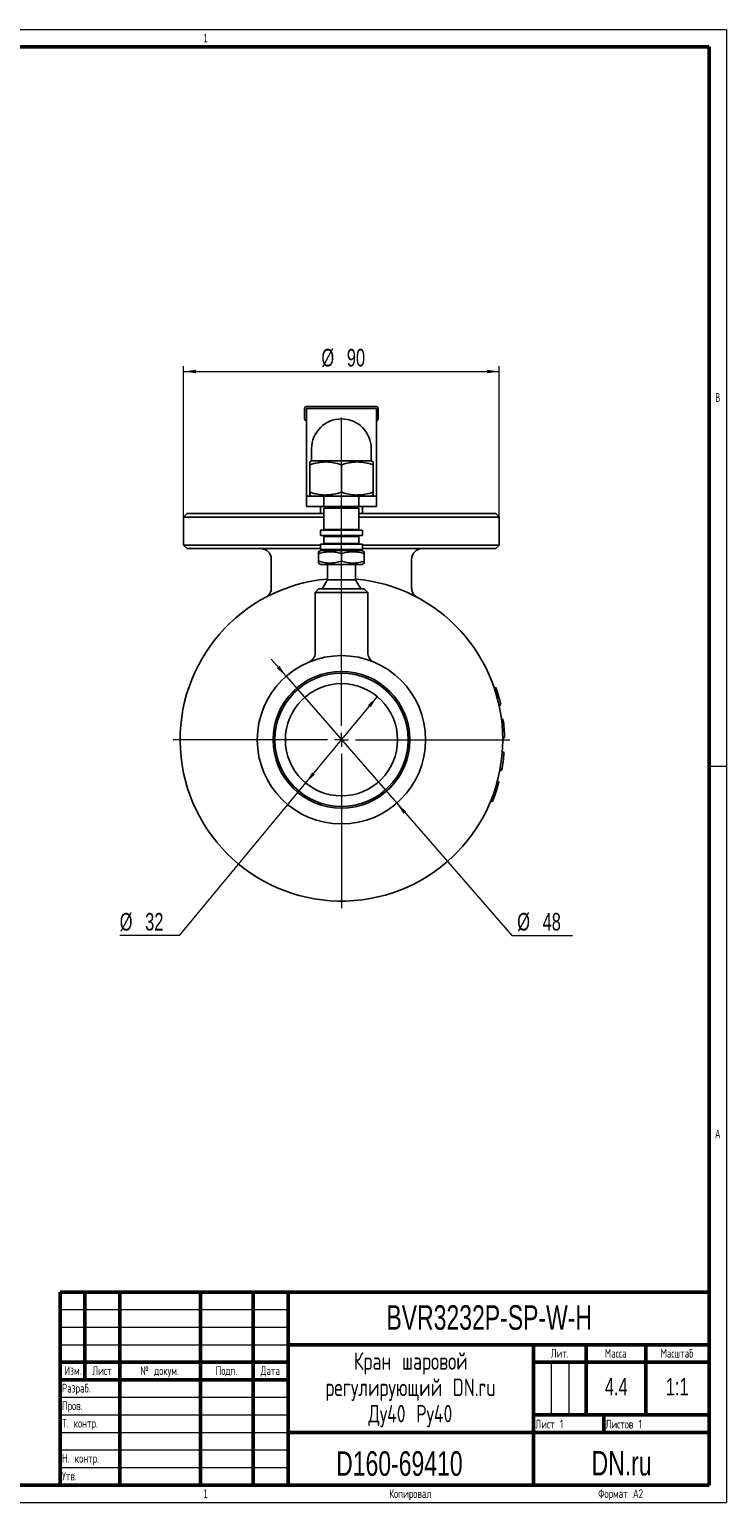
# Model space of a CAD drawing. Header units: millimetres. Extents: x 0 to 594, y 0 to 420.
# Tile 17 of 17: x 395 to 594, y 0 to 420. Entities that reach past the tile are written whole.
import ezdxf

# ---------------------------------------------------------------- set-up
doc = ezdxf.new("R2010")
doc.units = ezdxf.units.MM
doc.layers.add('ОСЕВЫЕ', color=7, linetype='Continuous')
doc.layers.add('ОСНОВНОЙ', color=7, linetype='Continuous', lineweight=25)
doc.styles.add('SLDTEXTSTYLE0', font='TXT', dxfattribs={"width": 0.7, "bigfont": 'bigfont'})
doc.styles.add('SLDTEXTSTYLE1', font='TXT', dxfattribs={"width": 0.7})
doc.styles.add('SLDTEXTSTYLE2', font='TXT', dxfattribs={"width": 0.605})
doc.dimstyles.new('SLDDIMSTYLE1', dxfattribs={"dimtxt": 5, "dimasz": 3.5, "dimexe": 0, "dimexo": 0.0625, "dimgap": 1.25, "dimtad": 2, "dimrnd": 1e-09, "dimzin": 12, "dimdsep": 46, "dimtxsty": 'SLDTEXTSTYLE1', "dimsah": 1, "dimcen": 0.09, "dimadec": 0, "dimazin": 3, "dimtol": 1, "dimtfac": 1, "dimtdec": 3, "dimtofl": 0, "dimtmove": 0, "dimatfit": 3, "dimfxl": 1, "dimfrac": 2, "dimtolj": 1, "dimarcsym": 0})
doc.dimstyles.new('SLDDIMSTYLE2', dxfattribs={"dimtxt": 5, "dimasz": 3.5, "dimexe": 0, "dimexo": 0.0625, "dimgap": 1.25, "dimtad": 0, "dimtih": 1, "dimtoh": 1, "dimrnd": 1e-09, "dimzin": 12, "dimdsep": 46, "dimtxsty": 'SLDTEXTSTYLE1', "dimsah": 1, "dimcen": 0, "dimadec": 0, "dimazin": 3, "dimtol": 1, "dimtfac": 1, "dimtdec": 3, "dimtmove": 0, "dimatfit": 3, "dimfxl": 1, "dimfrac": 2, "dimtolj": 1, "dimarcsym": 0})

# ---------------------------------------------------------------- blocks, each defined once
blk = doc.blocks.new('SW_NOTE_0')
at = {"color": 0, "linetype": 'Continuous', "lineweight": 0, "char_height": 5, "attachment_point": 2, "style": 'SLDTEXTSTYLE0'}
for s, insert in [('Кран шаровой', (17.19, 6.43)), ('регулирующий DN.ru', (17.09, -1.07)), ('Ду40 Ру40', (17.07, -8.57))]:
    blk.add_mtext(s, dxfattribs=dict(at, insert=insert))
blk = doc.blocks.new('_D_3')
at = {"color": 7, "linetype": 'Continuous', "lineweight": 0}
for p, q in [((439.19, 280.98), (439.19, 323.98)), ((529.19, 280.98), (529.19, 323.98)), ((439.19, 322.48), (529.19, 322.48))]:
    blk.add_line(p, q, dxfattribs=at)
at = {"color": 7, "linetype": 'Continuous', "lineweight": 18}
for points in [[(439.19, 322.48), (442.69, 321.98), (442.69, 322.98)], [(529.19, 322.48), (525.69, 322.98), (525.69, 321.98)]]:
    blk.add_solid(points, dxfattribs=at)
at = {"color": 7, "linetype": 'Continuous', "lineweight": 18, "char_height": 5, "attachment_point": 1, "style": 'SLDTEXTSTYLE1'}
for s, insert in [('%%c', (478.48, 328.92)), ('90', (485.73, 328.92))]:
    blk.add_mtext(s, dxfattribs=dict(at, insert=insert))
blk = doc.blocks.new('_D_4')
at = {"color": 7, "linetype": 'Continuous', "lineweight": 0}
for p, q in [((468.44, 235.58), (464.17, 240.48)), ((468.44, 235.58), (499.95, 199.37)), ((499.95, 199.37), (532.78, 161.65)), ((532.78, 161.65), (550.09, 161.65))]:
    blk.add_line(p, q, dxfattribs=at)
at = {"color": 7, "linetype": 'Continuous', "lineweight": 18}
for points in [[(468.44, 235.58), (466.52, 238.55), (465.76, 237.89)], [(499.95, 199.37), (501.87, 196.4), (502.62, 197.06)]]:
    blk.add_solid(points, dxfattribs=at)
at = {"color": 7, "linetype": 'Continuous', "lineweight": 18, "char_height": 5, "attachment_point": 1, "style": 'SLDTEXTSTYLE1'}
for s, insert in [('%%c', (534.31, 168.09)), ('48', (541.56, 168.09))]:
    blk.add_mtext(s, dxfattribs=dict(at, insert=insert))
blk = doc.blocks.new('_D_5')
at = {"color": 7, "linetype": 'Continuous', "lineweight": 0}
for p, q in [((494.41, 229.79), (473.98, 205.16)), ((473.98, 205.16), (437.91, 161.65)), ((437.91, 161.65), (420.97, 161.65))]:
    blk.add_line(p, q, dxfattribs=at)
at = {"color": 7, "linetype": 'Continuous', "lineweight": 18}
for points in [[(494.41, 229.79), (491.79, 227.42), (492.56, 226.78)], [(473.98, 205.16), (476.6, 207.53), (475.83, 208.17)]]:
    blk.add_solid(points, dxfattribs=at)
at = {"color": 7, "linetype": 'Continuous', "lineweight": 18, "char_height": 5, "attachment_point": 1, "style": 'SLDTEXTSTYLE1'}
for s, insert in [('%%c', (420.97, 168.09)), ('32', (428.22, 168.09))]:
    blk.add_mtext(s, dxfattribs=dict(at, insert=insert))
blk = doc.blocks.new('SW_CENTERMARKSYMBOL_0')
at = {"color": 0, "linetype": 'Continuous', "lineweight": 18}
for p, q in [((0, 4), (0, 91.93)), ((-4, 0), (-48, 0)), ((0, 0), (-2, 0)), ((0, 0), (0, 2)), ((0, 0), (0, -2)), ((0, 0), (2, 0)), ((4, 0), (48, 0)), ((0, -4), (0, -48))]:
    blk.add_line(p, q, dxfattribs=at)

msp = doc.modelspace()

# ---------------------------------------------------------------- linework, layer by layer
at = {"color": 7, "linetype": 'Continuous', "lineweight": 50}
for p, q in [((589, 415), (20, 415)), ((589, 5), (589, 415)), ((404, 60), (589, 60)), ((404, 60), (404, 5)), ((411, 35), (411, 60)), ((421, 60), (421, 5)), ((444, 60), (444, 5)), ((459, 60), (459, 5)), ((469, 60), (469, 5)), ((469, 45), (589, 45)), ((539, 45), (539, 5)), ((554, 45), (554, 25)), ((571, 45), (571, 25)), ((404, 40), (469, 40)), ((539, 40), (589, 40)), ((404, 35), (469, 35)), ((539, 25), (589, 25)), ((559, 25), (559, 20)), ((469, 20), (589, 20)), ((20, 5), (589, 5))]:
    msp.add_line(p, q, dxfattribs=at)
at = {"color": 7, "linetype": 'Continuous', "lineweight": 25}
for p, q in [((473.695, 311.976), (473.695, 308.976)), ((494.195, 312.476), (474.195, 312.476)), ((474.195, 311.976), (494.195, 311.976)), ((474.195, 310.805), (474.195, 311.976)), ((474.195, 310.805), (474.195, 287.269)), ((494.195, 311.976), (494.195, 310.805)), ((494.195, 310.805), (494.195, 287.269)), ((494.695, 311.976), (494.695, 308.976)), ((475.695, 300.476), (475.695, 296.976)), ((492.695, 296.976), (492.695, 300.476)), ((475.695, 296.976), (475.195, 296.688)), ((475.195, 295.884), (475.195, 288.069)), ((492.695, 296.976), (475.695, 296.976)), ((484.195, 295.884), (484.195, 288.069)), ((493.195, 296.688), (492.695, 296.976)), ((493.195, 295.884), (493.195, 288.069)), ((474.195, 286.976), (474.195, 287.269)), ((474.195, 283.976), (474.195, 286.976)), ((474.195, 286.976), (479.195, 286.976)), ((475.195, 287.265), (475.695, 286.976)), ((479.195, 286.976), (479.195, 283.976)), ((489.195, 286.976), (479.195, 286.976)), ((489.195, 283.976), (489.195, 286.976)), ((489.195, 286.976), (494.195, 286.976)), ((492.695, 286.976), (493.195, 287.265)), ((494.195, 287.269), (494.195, 286.976)), ((494.195, 286.976), (494.195, 283.976)), ((440.195, 281.976), (439.195, 280.976)), ((440.195, 281.976), (479.195, 281.976)), ((479.195, 283.976), (474.195, 283.976)), ((478.195, 283.976), (478.195, 281.976)), ((489.195, 283.976), (479.195, 283.976)), ((479.195, 283.476), (479.195, 277.476)), ((489.195, 283.476), (479.195, 283.476)), ((494.195, 283.976), (489.195, 283.976)), ((489.195, 277.476), (489.195, 283.476)), ((489.195, 281.976), (528.195, 281.976)), ((490.195, 281.976), (490.195, 283.976)), ((529.195, 280.976), (528.195, 281.976)), ((439.195, 280.976), (439.195, 272.976)), ((479.195, 280.976), (439.195, 280.976)), ((478.195, 277.226), (478.195, 275.726)), ((490.195, 277.226), (478.195, 277.226)), ((479.195, 277.476), (484.195, 277.476)), ((480.195, 277.476), (480.195, 277.226)), ((484.195, 277.476), (489.195, 277.476)), ((488.195, 277.226), (488.195, 277.476)), ((529.195, 280.976), (489.195, 280.976)), ((490.195, 275.726), (490.195, 277.226)), ((529.195, 272.976), (529.195, 280.976)), ((490.195, 275.726), (478.195, 275.726)), ((478.195, 273.226), (478.195, 271.726)), ((490.195, 273.226), (478.195, 273.226)), ((479.195, 275.476), (479.195, 273.476)), ((479.195, 275.476), (484.195, 275.476)), ((479.195, 273.476), (484.195, 273.476)), ((480.195, 275.726), (480.195, 275.476)), ((480.195, 273.476), (480.195, 273.226)), ((484.195, 275.476), (489.195, 275.476)), ((484.195, 273.476), (489.195, 273.476)), ((488.195, 275.476), (488.195, 275.726)), ((488.195, 273.226), (488.195, 273.476)), ((489.195, 273.476), (489.195, 275.476)), ((490.195, 271.726), (490.195, 273.226)), ((439.195, 272.976), (440.195, 271.976)), ((439.195, 272.976), (478.195, 272.976)), ((478.195, 271.976), (440.195, 271.976)), ((464.195, 268.976), (464.195, 260.757)), ((478.345, 271.476), (477.695, 271.101)), ((477.695, 270.52), (477.695, 268.432)), ((490.195, 271.726), (478.195, 271.726)), ((478.345, 271.476), (484.195, 271.476)), ((480.195, 271.726), (480.195, 271.476)), ((484.195, 271.476), (490.045, 271.476)), ((484.195, 270.52), (484.195, 268.432)), ((488.195, 271.476), (488.195, 271.726)), ((490.695, 271.101), (490.045, 271.476)), ((490.195, 272.976), (529.195, 272.976)), ((528.195, 271.976), (490.195, 271.976)), ((490.695, 270.52), (490.695, 268.432)), ((504.195, 260.747), (504.195, 268.976)), ((528.195, 271.976), (529.195, 272.976)), ((477.695, 267.851), (478.345, 267.476)), ((478.345, 267.476), (484.195, 267.476)), ((480.195, 267.476), (480.195, 263.074)), ((484.195, 267.476), (490.045, 267.476)), ((488.195, 263.074), (488.195, 267.476)), ((490.045, 267.476), (490.695, 267.851)), ((477.695, 260.476), (476.695, 259.476)), ((477.695, 260.476), (484.195, 260.476)), ((480.195, 263.074), (478.695, 260.476)), ((480.195, 263.074), (484.195, 263.074)), ((484.195, 263.074), (488.195, 263.074)), ((484.195, 260.476), (490.695, 260.476)), ((489.695, 260.476), (488.195, 263.074)), ((491.695, 259.476), (490.695, 260.476)), ((476.695, 259.476), (476.695, 242.355)), ((484.195, 259.476), (476.695, 259.476)), ((491.695, 259.476), (484.195, 259.476)), ((491.695, 242.356), (491.695, 259.476)), ((528.244, 232.372), (527.771, 232.212)), ((529.6, 227.505), (529.112, 227.398)), ((529.614, 227.442), (529.126, 227.335)), ((529.628, 227.379), (529.14, 227.272)), ((530.326, 223.319), (529.83, 223.256)), ((530.342, 223.19), (529.846, 223.129)), ((530.69, 218.15), (530.19, 218.143)), ((530.692, 218.02), (530.192, 218.015)), ((530.547, 213.774), (530.049, 213.813)), ((530.557, 213.903), (530.059, 213.941)), ((529.847, 208.64), (529.357, 208.735)), ((529.872, 208.767), (529.381, 208.861)), ((528.228, 204.169), (528.707, 204.024)), ((528.638, 205.612), (529.121, 205.483)), ((526.718, 199.932), (527.18, 199.741)), ((527.267, 201.328), (527.735, 201.152))]:
    msp.add_line(p, q, dxfattribs=at)
at = {"color": 7, "linetype": 'Continuous', "lineweight": 18}
for p, q in [((404, 55), (469, 55)), ((404, 50), (469, 50)), ((404, 45), (469, 45)), ((544, 40), (544, 25)), ((549, 40), (549, 25)), ((404, 30), (469, 30)), ((404, 25), (469, 25)), ((404, 20), (469, 20)), ((404, 15), (469, 15)), ((404, 10), (469, 10))]:
    msp.add_line(p, q, dxfattribs=at)
at = {"color": 7, "linetype": 'Continuous', "lineweight": 25}
for radius in [24, 19.5, 19, 16]:
    msp.add_circle((484.195, 217.476), radius, dxfattribs=at)
for centre, radius, start, end in [((474.195, 311.976), 0.5, 90, 180), ((494.195, 311.976), 0.5, 0, 90), ((474.195, 308.976), 0.5, 180, 270), ((484.195, 300.476), 8.5, 0, 180), ((494.195, 308.976), 0.5, 270, 0), ((461.195, 268.976), 3, 0, 90), ((507.195, 268.976), 3, 90, 180), ((484.195, 217.476), 46, 94.98854, 0), ((484.195, 217.476), 46, 0, 85.01146), ((484.195, 217.476), 46.5, 12.4556, 18.68341), ((484.195, 217.476), 46.5, 0.83037, 7.05818), ((484.195, 217.476), 46.5, 349.20514, 355.43295), ((484.195, 217.476), 46.5, 339.44825, 343.18493), ((484.195, 217.476), 46.5, 343.18493, 345.05327), ((484.195, 217.476), 46.5, 337.57991, 339.44825)]:
    msp.add_arc(centre, radius, start, end, dxfattribs=at)
for points, knots in [([(484.195, 295.884), (483.46, 296.129), (482.72, 296.33), (481.224, 296.61), (480.469, 296.687), (479.321, 296.688), (478.936, 296.669), (478.176, 296.596), (477.798, 296.541), (476.672, 296.331), (475.93, 296.129), (475.195, 295.884)], [0, 0, 0, 0, 0.25, 0.25, 0.5, 0.5, 0.625, 0.625, 0.75, 0.75, 1, 1, 1, 1]), ([(475.195, 295.884), (475.195, 296), (475.195, 296.233), (475.195, 296.446), (475.195, 296.572), (475.195, 296.64), (475.195, 296.681), (475.195, 296.684), (475.195, 296.686)], [0, 0, 0, 0, 0.2508112, 0.5024886, 0.6300536, 0.7578129, 0.8862129, 1, 1, 1, 1]), ([(493.195, 295.884), (492.46, 296.129), (491.72, 296.33), (490.224, 296.61), (489.469, 296.687), (488.321, 296.688), (487.936, 296.669), (487.176, 296.596), (486.798, 296.541), (485.672, 296.331), (484.93, 296.129), (484.195, 295.884)], [0, 0, 0, 0, 0.25, 0.25, 0.5, 0.5, 0.625, 0.625, 0.75, 0.75, 1, 1, 1, 1]), ([(493.195, 296.686), (493.195, 296.686), (493.195, 296.695), (493.195, 296.642), (493.195, 296.483), (493.195, 296.23), (493.195, 295.999), (493.195, 295.884)], [0, 0, 0, 0, 0.0148544, 0.2578093, 0.5022964, 0.7506708, 1, 1, 1, 1]), ([(475.195, 288.069), (475.93, 287.824), (476.67, 287.622), (478.165, 287.342), (478.921, 287.265), (480.069, 287.265), (480.453, 287.283), (481.213, 287.357), (481.591, 287.411), (482.717, 287.621), (483.459, 287.823), (484.195, 288.069)], [0, 0, 0, 0, 0.25, 0.25, 0.5, 0.5, 0.625, 0.625, 0.75, 0.75, 1, 1, 1, 1]), ([(475.195, 287.266), (475.195, 287.266), (475.195, 287.258), (475.195, 287.311), (475.195, 287.469), (475.195, 287.722), (475.195, 287.953), (475.195, 288.069)], [0, 0, 0, 0, 0.0148544, 0.2578093, 0.5022964, 0.7506708, 1, 1, 1, 1]), ([(484.195, 288.069), (484.93, 287.824), (485.67, 287.622), (487.165, 287.342), (487.921, 287.265), (489.069, 287.265), (489.453, 287.283), (490.213, 287.357), (490.591, 287.411), (491.717, 287.621), (492.459, 287.823), (493.195, 288.069)], [0, 0, 0, 0, 0.25, 0.25, 0.5, 0.5, 0.625, 0.625, 0.75, 0.75, 1, 1, 1, 1]), ([(493.195, 288.069), (493.195, 287.952), (493.195, 287.719), (493.195, 287.506), (493.195, 287.38), (493.195, 287.312), (493.195, 287.271), (493.195, 287.268), (493.195, 287.266)], [0, 0, 0, 0, 0.2508112, 0.5024886, 0.6300536, 0.7578129, 0.8862129, 1, 1, 1, 1]), ([(477.695, 271.1), (477.695, 271.1), (477.695, 271.106), (477.695, 271.068), (477.695, 270.954), (477.695, 270.771), (477.695, 270.604), (477.695, 270.52)], [0, 0, 0, 0, 0.0125838, 0.2560803, 0.5011206, 0.7500791, 1, 1, 1, 1]), ([(477.695, 270.52), (478.225, 270.697), (478.76, 270.843), (479.84, 271.045), (480.386, 271.1), (481.215, 271.101), (481.492, 271.088), (482.042, 271.035), (482.314, 270.995), (483.128, 270.844), (483.663, 270.697), (484.195, 270.52)], [0, 0, 0, 0, 0.25, 0.25, 0.5, 0.5, 0.625, 0.625, 0.75, 0.75, 1, 1, 1, 1]), ([(484.195, 270.52), (484.725, 270.697), (485.26, 270.843), (486.34, 271.045), (486.886, 271.1), (487.715, 271.101), (487.992, 271.088), (488.542, 271.035), (488.814, 270.995), (489.628, 270.844), (490.163, 270.697), (490.695, 270.52)], [0, 0, 0, 0, 0.25, 0.25, 0.5, 0.5, 0.625, 0.625, 0.75, 0.75, 1, 1, 1, 1]), ([(490.695, 270.52), (490.695, 270.604), (490.695, 270.772), (490.695, 270.926), (490.695, 271.017), (490.695, 271.066), (490.695, 271.096), (490.695, 271.099), (490.695, 271.1)], [0, 0, 0, 0, 0.2502652, 0.5013903, 0.6286662, 0.7561347, 0.884239, 1, 1, 1, 1]), ([(477.695, 268.432), (477.695, 268.348), (477.695, 268.18), (477.695, 268.027), (477.695, 267.936), (477.695, 267.886), (477.695, 267.856), (477.695, 267.854), (477.695, 267.852)], [0, 0, 0, 0, 0.25026518, 0.50139027, 0.62866615, 0.75613468, 0.88423897, 1, 1, 1, 1]), ([(484.195, 268.432), (483.664, 268.255), (483.13, 268.109), (482.049, 267.907), (481.504, 267.852), (480.675, 267.851), (480.397, 267.865), (479.848, 267.918), (479.575, 267.957), (478.762, 268.109), (478.226, 268.255), (477.695, 268.432)], [0, 0, 0, 0, 0.25, 0.25, 0.5, 0.5, 0.625, 0.625, 0.75, 0.75, 1, 1, 1, 1]), ([(490.695, 268.432), (490.164, 268.255), (489.63, 268.109), (488.549, 267.907), (488.004, 267.852), (487.175, 267.851), (486.897, 267.865), (486.348, 267.918), (486.075, 267.957), (485.262, 268.109), (484.726, 268.255), (484.195, 268.432)], [0, 0, 0, 0, 0.25, 0.25, 0.5, 0.5, 0.625, 0.625, 0.75, 0.75, 1, 1, 1, 1]), ([(490.695, 267.852), (490.695, 267.852), (490.695, 267.846), (490.695, 267.884), (490.695, 267.998), (490.695, 268.181), (490.695, 268.348), (490.695, 268.432)], [0, 0, 0, 0, 0.0125838, 0.2560803, 0.5011206, 0.7500791, 1, 1, 1, 1]), ([(464.168, 260.756), (464.175, 260.635), (464.194, 260.282), (464.042, 259.741), (463.786, 259.194), (463.478, 258.78), (463.192, 258.492), (463.004, 258.353), (462.93, 258.298)], [0, 0, 0, 0, 0.1267245, 0.3673319, 0.5769623, 0.7561157, 0.9027537, 1, 1, 1, 1]), ([(505.483, 258.283), (505.398, 258.344), (505.178, 258.504), (504.844, 258.852), (504.475, 259.409), (504.222, 260.07), (504.219, 260.557), (504.218, 260.748)], [0, 0, 0, 0, 0.1085992, 0.283306, 0.4968197, 0.8018426, 1, 1, 1, 1]), ([(476.676, 242.352), (476.682, 242.3), (476.717, 241.999), (476.584, 241.479), (476.332, 240.874), (476.001, 240.409), (475.663, 240.075), (475.39, 239.867), (475.231, 239.777), (475.182, 239.749)], [0, 0, 0, 0, 0.0500876, 0.2878673, 0.4951747, 0.6748141, 0.8261598, 0.9467095, 1, 1, 1, 1]), ([(493.394, 239.653), (493.179, 239.773), (492.764, 240.007), (492.266, 240.543), (491.892, 241.204), (491.69, 241.838), (491.718, 242.238), (491.726, 242.355)], [0, 0, 0, 0, 0.2187985, 0.4233798, 0.6432417, 0.8957217, 1, 1, 1, 1]), ([(529.522, 227.853), (529.518, 227.871), (529.514, 227.887), (529.51, 227.907), (529.508, 227.913), (529.506, 227.921), (529.506, 227.924), (529.505, 227.929), (529.504, 227.93), (529.501, 227.946), (529.498, 227.959), (529.492, 227.985), (529.489, 227.999), (529.474, 228.06), (529.464, 228.104), (529.45, 228.164), (529.446, 228.181), (529.439, 228.211), (529.436, 228.223), (529.432, 228.239), (529.431, 228.243), (529.43, 228.249), (529.429, 228.25), (529.429, 228.252), (529.429, 228.253), (529.428, 228.254), (529.428, 228.254), (529.428, 228.255), (529.428, 228.255), (529.427, 228.259), (529.427, 228.261), (529.426, 228.263)], [0, 0, 0, 0, 0.0625, 0.0625, 0.09375, 0.09375, 0.109375, 0.109375, 0.125, 0.125, 0.1875, 0.1875, 0.25, 0.25, 0.5, 0.5, 0.625, 0.625, 0.75, 0.75, 0.8125, 0.8125, 0.84375, 0.84375, 0.859375, 0.859375, 0.8671875, 0.8671875, 0.875, 0.875, 1, 1, 1, 1]), ([(530.416, 222.56), (530.414, 222.577), (530.403, 222.681), (530.392, 222.777), (530.39, 222.795), (530.389, 222.804)], [0, 0, 0, 0, 0.0882009, 0.5439219, 1, 1, 1, 1]), ([(530.094, 220.512), (530.094, 220.512), (530.095, 220.511), (530.095, 220.505), (530.096, 220.492), (530.097, 220.476), (530.098, 220.461), (530.098, 220.453)], [0, 0, 0, 0, 0.2634648, 0.5000182, 0.7500191, 0.8750184, 1, 1, 1, 1]), ([(530.546, 221.192), (530.546, 221.192), (530.546, 221.194), (530.546, 221.196), (530.546, 221.197), (530.546, 221.198), (530.546, 221.199), (530.545, 221.2), (530.545, 221.2), (530.545, 221.2), (530.545, 221.201), (530.545, 221.204), (530.545, 221.208), (530.544, 221.219), (530.543, 221.225), (530.542, 221.24), (530.542, 221.248), (530.54, 221.261), (530.54, 221.266), (530.539, 221.275), (530.539, 221.281), (530.537, 221.298), (530.536, 221.31), (530.535, 221.33), (530.534, 221.337), (530.533, 221.348), (530.533, 221.351), (530.533, 221.357), (530.532, 221.358), (530.532, 221.362), (530.532, 221.364), (530.529, 221.401), (530.526, 221.44), (530.52, 221.504), (530.518, 221.526), (530.515, 221.561), (530.514, 221.573), (530.512, 221.591), (530.512, 221.597), (530.511, 221.606), (530.511, 221.61), (530.51, 221.616), (530.51, 221.618), (530.507, 221.651), (530.504, 221.681), (530.5, 221.728), (530.499, 221.743), (530.496, 221.775), (530.494, 221.79), (530.491, 221.825), (530.489, 221.842), (530.487, 221.867), (530.486, 221.876), (530.485, 221.889), (530.485, 221.893), (530.484, 221.899), (530.484, 221.902), (530.483, 221.906), (530.483, 221.909), (530.481, 221.933), (530.477, 221.969), (530.473, 222.016)], [0, 0, 0, 0, 0.0625, 0.0625, 0.09375, 0.09375, 0.109375, 0.109375, 0.1171875, 0.1171875, 0.125, 0.125, 0.1875, 0.1875, 0.25, 0.25, 0.3125, 0.3125, 0.34375, 0.34375, 0.375, 0.375, 0.4375, 0.4375, 0.46875, 0.46875, 0.484375, 0.484375, 0.4921875, 0.4921875, 0.5, 0.5, 0.625, 0.625, 0.6875, 0.6875, 0.71875, 0.71875, 0.734375, 0.734375, 0.7421875, 0.7421875, 0.75, 0.75, 0.8125, 0.8125, 0.84375, 0.84375, 0.875, 0.875, 0.90625, 0.90625, 0.921875, 0.921875, 0.9296875, 0.9296875, 0.9335938, 0.9335938, 0.9375, 0.9375, 1, 1, 1, 1]), ([(530.683, 218.539), (530.682, 218.549), (530.682, 218.568), (530.678, 218.73), (530.674, 218.873), (530.673, 218.906)], [0, 0, 0, 0, 0.4340426, 0.8675816, 1, 1, 1, 1]), ([(530.005, 213.302), (530.005, 213.302), (530.005, 213.3), (530.003, 213.282), (530, 213.251), (529.997, 213.212), (529.994, 213.179), (529.992, 213.163)], [0, 0, 0, 0, 0.2500231, 0.5000423, 0.7500186, 0.8750202, 1, 1, 1, 1])]:
    msp.add_open_spline(points, degree=3, knots=knots, dxfattribs=at)
at = {"layer": 'ОСЕВЫЕ', "lineweight": 18}
for p, q in [((0, 420), (594, 420)), ((594, 420), (594, 0)), ((0, 0), (594, 0))]:
    msp.add_line(p, q, dxfattribs=at)
at = {"layer": 'ОСНОВНОЙ', "linetype": 'Continuous', "lineweight": 18}
for p, q in [((20, 415), (589, 415)), ((589, 415), (589, 5)), ((589.001, 210), (588.999, 210)), ((589, 210), (594, 210)), ((589, 5), (20, 5))]:
    msp.add_line(p, q, dxfattribs=at)

# ---------------------------------------------------------------- block references
at = {"color": 7, "linetype": 'Continuous', "lineweight": 0}
for name, p in [('SW_CENTERMARKSYMBOL_0', (484.195, 217.476)), ('SW_NOTE_0', (486.761, 36.412))]:
    msp.add_blockref(name, p, dxfattribs=at)

# ---------------------------------------------------------------- texts
for s, insert, char_height, attachment_point, style in [('BVR3232P-SP-W-H', (526.33, 56.252), 7, 2, 'SLDTEXTSTYLE1'), ('Лит.', (546.433, 43.796), 2.5, 2, 'SLDTEXTSTYLE0'), ('Масса', (562.399, 43.796), 2.5, 2, 'SLDTEXTSTYLE0'), ('Масштаб', (579.862, 43.796), 2.5, 2, 'SLDTEXTSTYLE0'), ('Изм.', (407.65, 38.857), 2.5, 2, 'SLDTEXTSTYLE0'), ('Лист', (415.895, 38.857), 2.5, 2, 'SLDTEXTSTYLE0'), ('№ докум.', (432.312, 38.857), 2.5, 2, 'SLDTEXTSTYLE0'), ('Подп.', (451.412, 38.857), 2.5, 2, 'SLDTEXTSTYLE0'), ('Дата', (463.901, 38.857), 2.5, 2, 'SLDTEXTSTYLE0'), ('Разраб.', (404.5, 33.857), 2.5, 1, 'SLDTEXTSTYLE0'), ('4.4', (562.548, 35.537), 5, 2, 'SLDTEXTSTYLE1'), ('1:1', (579.946, 35.537), 5, 2, 'SLDTEXTSTYLE1'), ('Пров.', (404.5, 28.857), 2.5, 1, 'SLDTEXTSTYLE0'), ('Т. контр.', (404.5, 23.857), 2.5, 1, 'SLDTEXTSTYLE0'), ('Лист 1', (539.5, 23.607), 2.5, 1, 'SLDTEXTSTYLE0'), ('Листов 1', (559.5, 23.607), 2.5, 1, 'SLDTEXTSTYLE0'), ('Н. контр.', (404.5, 13.857), 2.5, 1, 'SLDTEXTSTYLE0'), ('D160-69410', (482.683, 14.616), 7, 1, 'SLDTEXTSTYLE1'), ('DN.ru', (564.078, 14.721), 7, 2, 'SLDTEXTSTYLE1'), ('Утв.', (404.5, 8.796), 2.5, 1, 'SLDTEXTSTYLE0'), ('Копировал', (503.804, 3.796), 2.5, 2, 'SLDTEXTSTYLE0'), ('Формат А2', (563.794, 3.796), 2.5, 2, 'SLDTEXTSTYLE0')]:
    msp.add_mtext(s, dxfattribs=dict(at, insert=insert, char_height=char_height, attachment_point=attachment_point, style=style))
at = {"layer": 'ОСНОВНОЙ', "char_height": 2.5, "attachment_point": 2, "style": 'SLDTEXTSTYLE2'}
for s, insert in [('1', (445.483, 418.823)), ('B', (591.487, 316.323)), ('A', (591.487, 106.323)), ('1', (445.483, 3.823))]:
    msp.add_mtext(s, dxfattribs=dict(at, insert=insert))

# ---------------------------------------------------------------- dimensions: what is measured, and where the dimension line sits
at = {"color": 7, "linetype": 'Continuous', "lineweight": 18}
dim = msp.add_linear_dim(base=(529.195, 322.476), p1=(439.195, 280.976), p2=(529.195, 280.976), text='%%c<>', dimstyle='SLDDIMSTYLE1', dxfattribs=at)
dim.commit()
dim.dimension.update_dxf_attribs({"geometry": '_D_3', "text_midpoint": (486.369, 322.476), "dimtype": 160})
for p1, p2, picture, middle in [((499.95, 199.372), (468.439, 235.581), '_D_4', (542.199, 165.735)), ((473.984, 205.158), (494.406, 229.794), '_D_5', (428.677, 165.735))]:
    dim = msp.add_diameter_dim_2p(p1=p1, p2=p2, dimstyle='SLDDIMSTYLE2', dxfattribs=at)
    dim.commit()
    dim.dimension.update_dxf_attribs({"geometry": picture, "text_midpoint": middle, "dimtype": 163})

doc.saveas('drawing.dxf')
